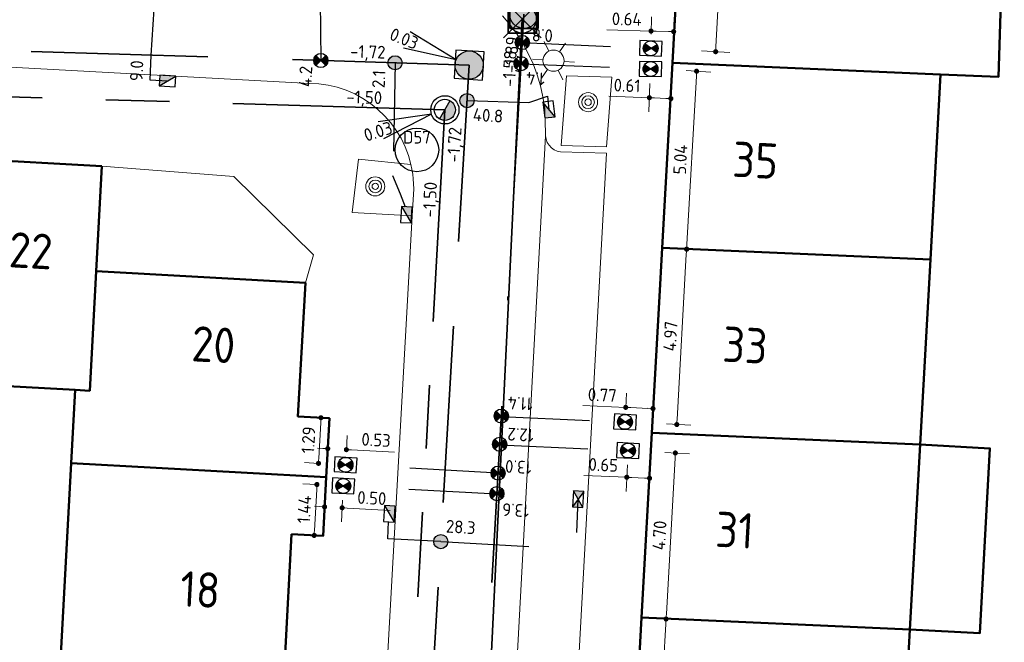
# Model space of a CAD drawing. Header units: metres. Extents: x 94680 to 94820, y 464097 to 464231.
# Tile 20 of 22: x 94774 to 94802, y 464184 to 464202. Entities that reach past the tile are written whole.
import ezdxf
from ezdxf.enums import TextEntityAlignment as Align

# ---------------------------------------------------------------- set-up
doc = ezdxf.new("R2010")
doc.units = ezdxf.units.M
for name, pattern in [('RI-DRAINAGE', [19.2, 6, -1.8, 1.8, -1.8, 2.4, -1.8, 1.8, -1.8]), ('RI-HWA', [7.4, 5, -2.4]), ('RI-HWA_HUISAANSLUITING', [4.8, 3, -1.8]), ('RI-HWA_KOLKAANSLUITING', [4.3, 2.5, -1.8]), ('RI-VWA', [11, 5, -3, 0, -3]), ('RI-VWA_HUISAANSLUITING', [6.1, 2.5, -1.8, 0, -1.8])]:
    doc.linetypes.add(name, pattern=pattern)
doc.layers.get('0').update_dxf_attribs({"linetype": 'CONTINUOUS'})
doc.layers.get('DefPoints').update_dxf_attribs({"linetype": 'CONTINUOUS'})
for name, color, linetype, lineweight in [('B_BEBOUWINGSGRENS_0', 132, 'CONTINUOUS', 50), ('B_LUIFEL_1', 132, 'CONTINUOUS', 50), ('B_TUSSENMUUR_0', 132, 'CONTINUOUS', 50), ('Q_BOOM_0', 251, 'CONTINUOUS', 13), ('Q_LICHTMAST_0', 251, 'CONTINUOUS', 13), ('R-WE-RI-DRAINAGE_BOB-S', 90, 'CONTINUOUS', 25), ('R-WE-RI-DRAINAGE_DRAIN-G', 90, 'RI-DRAINAGE', 35), ('R-WE-RI-DRAINAGE_PUT-S', 90, 'CONTINUOUS', 25), ('R-WE-RI-DRAINAGE_PUTNUMMER-S', 90, 'CONTINUOUS', 25), ('R-WE-RI-HWA_HUISAANSLUITING-G', 150, 'RI-HWA_HUISAANSLUITING', 25), ('R-WE-RI-HWA_HULPSTUK-S', 150, 'CONTINUOUS', 25), ('R-WE-RI-HWA_HULPSTUK_INLAAT-T18', 10, 'CONTINUOUS', 18), ('R-WE-RI-HWA_KOLK-S', 150, 'CONTINUOUS', 25), ('R-WE-RI-HWA_KOLKAANSLUITING-G', 150, 'RI-HWA_KOLKAANSLUITING', 25), ('R-WE-RI-HWA_PUTNUMMER-S', 150, 'CONTINUOUS', 25), ('R-WE-RI-HWA_RIOOLPUT-S', 150, 'CONTINUOUS', 25), ('R-WE-RI-HWA_STROOMRICHTING-S', 150, 'CONTINUOUS', 25), ('R-WE-RI-HWA_TRANSPORTLEIDING-G', 150, 'RI-HWA', 35), ('R-WE-RI-VWA_HUISAANSLUITING-G', 20, 'RI-VWA_HUISAANSLUITING', 25), ('R-WE-RI-VWA_HULPSTUK-S', 20, 'CONTINUOUS', 25), ('R-WE-RI-VWA_HULPSTUK_INLAAT-T18', 10, 'CONTINUOUS', 18), ('R-WE-RI-VWA_HULPSTUK_ONTSTOPPINGSSTUK-M', 7, 'CONTINUOUS', 18), ('R-WE-RI-VWA_RIOOLPUT-S', 20, 'CONTINUOUS', 25), ('R-WE-RI-VWA_STROOMRICHTING-S', 20, 'CONTINUOUS', 25), ('R-WE-RI-VWA_TRANSPORTLEIDING-G', 20, 'RI-VWA', 35), ('V-WE-RI-GWA_RIOOLPUT_INSPECTIEPUT-S', 30, 'CONTINUOUS', 25), ('V-WE-RI-GWA_STROOMRICHTING-S', 30, 'CONTINUOUS', 25), ('V-WE-RI-GWA_TRANSPORTLEIDING-G', 30, 'RI-GWA-V', 35), ('V_WEGGRENS_0', 251, 'CONTINUOUS', 13), ('Z_GBKN_HUISNUMMER_0', 251, 'CONTINUOUS', 13)]:
    doc.layers.add(name, color=color, linetype=linetype, lineweight=lineweight)
doc.styles.add('NLCS-ISO', font='NLCS-ISO.ttf')
doc.styles.add('NLCS-ISO-M200-T18', font='NLCS-ISO.ttf', dxfattribs={"height": 0.36})
doc.styles.get("Standard").update_dxf_attribs({"font": 'isocp.shx'})
doc.linetypes.add('RI-GWA-V', pattern='A,3,[24,NLCS.SHX,S=1,R=0,X=0,Y=0],3,-3', length=9)
doc.dimstyles.new('NLCS-M200-T18-BOL_L2_H1', dxfattribs={"dimscale": 0.2, "dimtxt": 2.5, "dimasz": 0.72, "dimexe": 2, "dimexo": 2, "dimgap": 0.7, "dimtad": 1, "dimzin": 0, "dimdsep": 46, "dimtxsty": 'NLCS-ISO-M200-T18', "dimblk": 'DOT', "dimcen": 0, "dimdle": 2, "dimclrd": 256, "dimclre": 256, "dimclrt": 10, "dimadec": 1, "dimazin": 0, "dimtfac": 1, "dimtdec": 3, "dimtofl": 0, "dimtmove": 0, "dimatfit": 3, "dimldrblk": 'DOT', "dimfxl": 2, "dimfxlon": 1, "dimtfillclr": 256, "dimtolj": 1, "dimtzin": 0, "dimlwd": -1, "dimlwe": -1, "dimarcsym": 0})

# ---------------------------------------------------------------- blocks, each defined once
blk = doc.blocks.new('N-SRI-PUT_VWA-SO')
h = blk.add_hatch(color=256)
edge = h.paths.add_edge_path()
edge.add_arc((0, 0), 2, 0, 360)
at = {"flags": 128}
blk.add_lwpolyline([(-2, 2), (2, 2), (2, -2), (-2, -2)], close=True, dxfattribs=at)
at = {"lineweight": -3, "flags": 128}
blk.add_lwpolyline([(2, -2), (2, 2), (-2, 2), (-2, -2)], close=True, dxfattribs=at)
at = {"lineweight": -3}
blk.add_circle((0, 0), 2, dxfattribs=at)
blk = doc.blocks.new('N-SRI-PUT_HWA-SO')
h = blk.add_hatch(color=256)
h.dxf.hatch_style = 1
h.paths.add_polyline_path([(-2, 0, 1), (2, 0, 1)])
at = {"lineweight": -3, "flags": 128}
blk.add_lwpolyline([(-2, -2), (2, -2), (2, 2), (-2, 2)], close=True, dxfattribs=at)
at = {"lineweight": -3}
blk.add_circle((0, 0), 2, dxfattribs=at)
blk = doc.blocks.new('SRI-HULP_ONTSTOP-SO')
at = {"ltscale": 0.1}
for points in [[(-0.87, 0.58, 0.148069), (-1.05, 0, 0.148069), (-0.87, -0.58), (0, 0)], [(0, 0), (0.87, -0.58, 0.148069), (1.05, 0, 0.148069), (0.87, 0.58)]]:
    blk.add_hatch(color=256, dxfattribs=at).paths.add_polyline_path(points)
for p, q in [((0.87, 0.58), (-0.87, -0.58)), ((-0.87, 0.58), (0.87, -0.58))]:
    blk.add_line(p, q, dxfattribs=at)
at = {"flags": 128}
blk.add_lwpolyline([(-1.58, -1.05), (1.57, -1.05), (1.57, 1.05), (-1.58, 1.05)], close=True, dxfattribs=at)
at = {"ltscale": 0.1}
blk.add_circle((0, 0), 1.05, dxfattribs=at)
blk = doc.blocks.new('N-SRI-KOLK_STRAAT_450X300-SO')
h = blk.add_hatch(color=256)
h.dxf.hatch_style = 1
h.paths.add_polyline_path([(0, 0.75), (-1.125, 1.5), (-1.125, 0)])
h.paths.add_polyline_path([(1.125, 0), (1.125, 1.5), (0, 0.75)])
for p, q in [((-1.125, 0), (1.125, 1.5)), ((1.125, 0), (-1.125, 1.5))]:
    blk.add_line(p, q)
at = {"flags": 128}
blk.add_lwpolyline([(-1.125, 0), (1.125, 0), (1.125, 1.5), (-1.125, 1.5)], close=True, dxfattribs=at)
blk = doc.blocks.new('N-SRI-KOLK_TROTTOIR-SO')
blk.add_hatch(color=256).paths.add_polyline_path([(1.125, 1.5), (-1.125, 1.5), (-1.125, 0)])
blk.add_line((-1.125, 0), (1.125, 1.5))
at = {"flags": 128}
blk.add_lwpolyline([(-1.125, 0), (1.125, 0), (1.125, 1.5), (-1.125, 1.5)], close=True, dxfattribs=at)
blk = doc.blocks.new('_Dot')
at = {"color": 0, "linetype": 'ByBlock', "lineweight": -2}
blk.add_line((-0.5, 0), (-1, 0), dxfattribs=at)
at = {"color": 0, "linetype": 'ByBlock', "const_width": 0.5}
blk.add_lwpolyline([(-0.25, 0, 1), (0.25, 0, 1)], format="xyb", close=True, dxfattribs=at)
blk = doc.blocks.new('*D28')
at = {"layer": 'DefPoints', "color": 0, "transparency": 16777216}
for p in [(94792.66, 464205.518), (94792.389, 464200.665, 0.01), (94793.591, 464200.598)]:
    blk.add_point(p, dxfattribs=at)
at = {"layer": 'R-WE-RI-VWA_HULPSTUK_ONTSTOPPINGSSTUK-M', "transparency": 16777216}
for p, q in [((94793.462, 464205.473), (94794.261, 464205.429)), ((94793.854, 464205.307), (94793.599, 464200.741)), ((94793.191, 464200.62), (94793.99, 464200.575))]:
    blk.add_line(p, q, dxfattribs=at)
at = {"layer": 'R-WE-RI-VWA_HULPSTUK_ONTSTOPPINGSSTUK-M', "transparency": 16777216, "xscale": 0.144, "yscale": 0.144, "zscale": 0.144}
for p, rotation in [((94793.862, 464205.451), 86.80683174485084), ((94793.591, 464200.598), 266.8068317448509)]:
    blk.add_blockref('_Dot', p, dxfattribs=dict(at, rotation=rotation))
at = {"layer": 'R-WE-RI-VWA_HULPSTUK_ONTSTOPPINGSSTUK-M', "color": 10, "transparency": 16777216, "insert": (94793.407, 464203.042), "char_height": 0.36, "attachment_point": 5, "rotation": 86.8068, "style": 'NLCS-ISO-M200-T18'}
blk.add_mtext('\\A1;4.86', dxfattribs=at)
blk = doc.blocks.new('*D29')
at = {"layer": 'DefPoints', "color": 0, "transparency": 16777216}
for p in [(94791.763, 464201.184), (94791.751, 464200.694, 0.01), (94792.39, 464200.677)]:
    blk.add_point(p, dxfattribs=at)
at = {"layer": 'R-WE-RI-VWA_HULPSTUK_ONTSTOPPINGSSTUK-M', "transparency": 16777216}
for p, q in [((94791.761, 464201.094), (94791.774, 464201.584)), ((94792.4, 464201.077), (94792.413, 464201.568)), ((94791.763, 464201.184), (94790.512, 464201.216)), ((94792.259, 464201.172), (94791.907, 464201.181))]:
    blk.add_line(p, q, dxfattribs=at)
at = {"layer": 'R-WE-RI-VWA_HULPSTUK_ONTSTOPPINGSSTUK-M', "transparency": 16777216, "xscale": 0.144, "yscale": 0.144, "zscale": 0.144}
for p, rotation in [((94791.763, 464201.184), 178.5347466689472), ((94792.402, 464201.168), 358.5347466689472)]:
    blk.add_blockref('_Dot', p, dxfattribs=dict(at, rotation=rotation))
at = {"layer": 'R-WE-RI-VWA_HULPSTUK_ONTSTOPPINGSSTUK-M', "color": 10, "transparency": 16777216, "insert": (94791.074, 464201.522), "char_height": 0.36, "attachment_point": 5, "rotation": 358.5347, "style": 'NLCS-ISO-M200-T18'}
blk.add_mtext('\\A1;0.64', dxfattribs=at)
blk = doc.blocks.new('*D30')
at = {"layer": 'DefPoints', "color": 0, "transparency": 16777216}
for p in [(94791.748, 464200.11, 0.01), (94792.357, 464200.085, 0.01), (94791.715, 464199.297)]:
    blk.add_point(p, dxfattribs=at)
at = {"layer": 'R-WE-RI-VWA_HULPSTUK_ONTSTOPPINGSSTUK-M', "transparency": 16777216}
for p, q in [((94791.731, 464199.697), (94791.698, 464198.897)), ((94792.34, 464199.672), (94792.308, 464198.873)), ((94791.715, 464199.297), (94790.572, 464199.344)), ((94792.18, 464199.278), (94791.859, 464199.291))]:
    blk.add_line(p, q, dxfattribs=at)
at = {"layer": 'R-WE-RI-VWA_HULPSTUK_ONTSTOPPINGSSTUK-M', "transparency": 16777216, "xscale": 0.144, "yscale": 0.144, "zscale": 0.144}
for p, rotation in [((94791.715, 464199.297), 177.669629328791), ((94792.324, 464199.272), 357.669629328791)]:
    blk.add_blockref('_Dot', p, dxfattribs=dict(at, rotation=rotation))
at = {"layer": 'R-WE-RI-VWA_HULPSTUK_ONTSTOPPINGSSTUK-M', "color": 10, "transparency": 16777216, "insert": (94791.084, 464199.643), "char_height": 0.36, "attachment_point": 5, "rotation": 357.6696, "style": 'NLCS-ISO-M200-T18'}
blk.add_mtext('\\A1;0.61', dxfattribs=at)
blk = doc.blocks.new('*D31')
at = {"layer": 'DefPoints', "color": 0, "transparency": 16777216}
for p in [(94792.357, 464200.085, 0.01), (94793.052, 464200.047), (94792.076, 464195.052)]:
    blk.add_point(p, dxfattribs=at)
at = {"layer": 'R-WE-RI-VWA_HULPSTUK_ONTSTOPPINGSSTUK-M', "transparency": 16777216}
for p, q in [((94792.756, 464200.063), (94793.451, 464200.024)), ((94792.779, 464195.157), (94793.044, 464199.903)), ((94792.475, 464195.03), (94793.17, 464194.991))]:
    blk.add_line(p, q, dxfattribs=at)
at = {"layer": 'R-WE-RI-VWA_HULPSTUK_ONTSTOPPINGSSTUK-M', "transparency": 16777216, "xscale": 0.144, "yscale": 0.144, "zscale": 0.144}
for p, rotation in [((94793.052, 464200.047), 86.80561364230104), ((94792.771, 464195.013), 266.805613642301)]:
    blk.add_blockref('_Dot', p, dxfattribs=dict(at, rotation=rotation))
at = {"layer": 'R-WE-RI-VWA_HULPSTUK_ONTSTOPPINGSSTUK-M', "color": 10, "transparency": 16777216, "insert": (94792.592, 464197.548), "char_height": 0.36, "attachment_point": 5, "rotation": 86.8056, "style": 'NLCS-ISO-M200-T18'}
blk.add_mtext('\\A1;5.04', dxfattribs=at)
blk = doc.blocks.new('*D32')
at = {"layer": 'DefPoints', "color": 0, "transparency": 16777216}
for p in [(94792.076, 464195.052), (94791.799, 464190.089, 0.01), (94792.491, 464190.051)]:
    blk.add_point(p, dxfattribs=at)
at = {"layer": 'R-WE-RI-VWA_HULPSTUK_ONTSTOPPINGSSTUK-M', "transparency": 16777216}
for p, q in [((94792.475, 464195.03), (94793.168, 464194.991)), ((94792.76, 464194.87), (94792.499, 464190.195)), ((94792.198, 464190.067), (94792.891, 464190.029))]:
    blk.add_line(p, q, dxfattribs=at)
at = {"layer": 'R-WE-RI-VWA_HULPSTUK_ONTSTOPPINGSSTUK-M', "transparency": 16777216, "xscale": 0.144, "yscale": 0.144, "zscale": 0.144}
for p, rotation in [((94792.768, 464195.013), 86.80561364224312), ((94792.491, 464190.051), 266.8056136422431)]:
    blk.add_blockref('_Dot', p, dxfattribs=dict(at, rotation=rotation))
at = {"layer": 'R-WE-RI-VWA_HULPSTUK_ONTSTOPPINGSSTUK-M', "color": 10, "transparency": 16777216, "insert": (94792.31, 464192.55), "char_height": 0.36, "attachment_point": 5, "rotation": 86.8056, "style": 'NLCS-ISO-M200-T18'}
blk.add_mtext('\\A1;4.97', dxfattribs=at)
blk = doc.blocks.new('*D33')
at = {"layer": 'DefPoints', "color": 0, "transparency": 16777216}
for p in [(94791.046, 464190.536), (94791.028, 464190.123, 0.01), (94791.799, 464190.089, 0.01)]:
    blk.add_point(p, dxfattribs=at)
at = {"layer": 'R-WE-RI-VWA_HULPSTUK_ONTSTOPPINGSSTUK-M', "transparency": 16777216}
for p, q in [((94791.046, 464190.523), (94791.064, 464190.936)), ((94791.816, 464190.489), (94791.834, 464190.903)), ((94791.046, 464190.536), (94789.831, 464190.589)), ((94791.673, 464190.509), (94791.19, 464190.53))]:
    blk.add_line(p, q, dxfattribs=at)
at = {"layer": 'R-WE-RI-VWA_HULPSTUK_ONTSTOPPINGSSTUK-M', "transparency": 16777216, "xscale": 0.144, "yscale": 0.144, "zscale": 0.144}
for p, rotation in [((94791.046, 464190.536), 177.5160418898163), ((94791.817, 464190.503), 357.5160418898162)]:
    blk.add_blockref('_Dot', p, dxfattribs=dict(at, rotation=rotation))
at = {"layer": 'R-WE-RI-VWA_HULPSTUK_ONTSTOPPINGSSTUK-M', "color": 10, "transparency": 16777216, "insert": (94790.381, 464190.886), "char_height": 0.36, "attachment_point": 5, "rotation": 357.516, "style": 'NLCS-ISO-M200-T18'}
blk.add_mtext('\\A1;0.77', dxfattribs=at)
blk = doc.blocks.new('*D34')
at = {"layer": 'DefPoints', "color": 0, "transparency": 16777216}
for p in [(94791.11, 464189.314, 0.01), (94791.754, 464189.285, 0.01), (94791.076, 464188.559)]:
    blk.add_point(p, dxfattribs=at)
at = {"layer": 'R-WE-RI-VWA_HULPSTUK_ONTSTOPPINGSSTUK-M', "transparency": 16777216}
for p, q in [((94791.092, 464188.914), (94791.058, 464188.159)), ((94791.736, 464188.885), (94791.702, 464188.131)), ((94791.076, 464188.559), (94789.861, 464188.613)), ((94791.577, 464188.537), (94791.22, 464188.553))]:
    blk.add_line(p, q, dxfattribs=at)
at = {"layer": 'R-WE-RI-VWA_HULPSTUK_ONTSTOPPINGSSTUK-M', "transparency": 16777216, "xscale": 0.144, "yscale": 0.144, "zscale": 0.144}
for p, rotation in [((94791.076, 464188.559), 177.438372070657), ((94791.72, 464188.53), 357.4383720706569)]:
    blk.add_blockref('_Dot', p, dxfattribs=dict(at, rotation=rotation))
at = {"layer": 'R-WE-RI-VWA_HULPSTUK_ONTSTOPPINGSSTUK-M', "color": 10, "transparency": 16777216, "insert": (94790.411, 464188.909), "char_height": 0.36, "attachment_point": 5, "rotation": 357.4384, "style": 'NLCS-ISO-M200-T18'}
blk.add_mtext('\\A1;0.65', dxfattribs=at)
blk = doc.blocks.new('*D35')
at = {"layer": 'DefPoints', "color": 0, "transparency": 16777216}
for p in [(94791.754, 464189.285, 0.01), (94792.45, 464189.246), (94791.492, 464184.588)]:
    blk.add_point(p, dxfattribs=at)
at = {"layer": 'R-WE-RI-VWA_HULPSTUK_ONTSTOPPINGSSTUK-M', "transparency": 16777216}
for p, q in [((94792.153, 464189.263), (94792.85, 464189.224)), ((94792.196, 464184.693), (94792.442, 464189.102)), ((94791.891, 464184.566), (94792.588, 464184.527))]:
    blk.add_line(p, q, dxfattribs=at)
at = {"layer": 'R-WE-RI-VWA_HULPSTUK_ONTSTOPPINGSSTUK-M', "transparency": 16777216, "xscale": 0.144, "yscale": 0.144, "zscale": 0.144}
for p, rotation in [((94792.45, 464189.246), 86.8056136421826), ((94792.188, 464184.549), 266.8056136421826)]:
    blk.add_blockref('_Dot', p, dxfattribs=dict(at, rotation=rotation))
at = {"layer": 'R-WE-RI-VWA_HULPSTUK_ONTSTOPPINGSSTUK-M', "color": 10, "transparency": 16777216, "insert": (94792, 464186.915), "char_height": 0.36, "attachment_point": 5, "rotation": 86.8056, "style": 'NLCS-ISO-M200-T18'}
blk.add_mtext('\\A1;4.70', dxfattribs=at)
blk = doc.blocks.new('*D38')
at = {"layer": 'DefPoints', "color": 0, "transparency": 16777216}
for p in [(94791.492, 464184.588), (94792.188, 464184.549), (94791.209, 464179.519)]:
    blk.add_point(p, dxfattribs=at)
at = {"layer": 'R-WE-RI-VWA_HULPSTUK_ONTSTOPPINGSSTUK-M', "transparency": 16777216}
for p, q in [((94791.891, 464184.566), (94792.588, 464184.527)), ((94791.913, 464179.624), (94792.18, 464184.405)), ((94791.609, 464179.497), (94792.305, 464179.458))]:
    blk.add_line(p, q, dxfattribs=at)
at = {"layer": 'R-WE-RI-VWA_HULPSTUK_ONTSTOPPINGSSTUK-M', "transparency": 16777216, "xscale": 0.144, "yscale": 0.144, "zscale": 0.144}
for p, rotation in [((94792.188, 464184.549), 86.80622280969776), ((94791.905, 464179.48), 266.8062228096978)]:
    blk.add_blockref('_Dot', p, dxfattribs=dict(at, rotation=rotation))
at = {"layer": 'R-WE-RI-VWA_HULPSTUK_ONTSTOPPINGSSTUK-M', "color": 10, "transparency": 16777216, "insert": (94791.727, 464182.032), "char_height": 0.36, "attachment_point": 5, "rotation": 86.8062, "style": 'NLCS-ISO-M200-T18'}
blk.add_mtext('\\A1;5.08', dxfattribs=at)
blk = doc.blocks.new('*D74')
at = {"layer": 'DefPoints', "color": 0, "transparency": 16777216}
for p in [(94782.558, 464188.34, 0.01), (94782.229, 464186.914), (94782.48, 464186.9)]:
    blk.add_point(p, dxfattribs=at)
at = {"layer": 'R-WE-RI-VWA_HULPSTUK_ONTSTOPPINGSSTUK-M', "transparency": 16777216}
for p, q in [((94782.307, 464188.354), (94781.908, 464188.375)), ((94782.299, 464188.21), (94782.237, 464187.057)), ((94782.229, 464186.914), (94781.83, 464186.935))]:
    blk.add_line(p, q, dxfattribs=at)
at = {"layer": 'R-WE-RI-VWA_HULPSTUK_ONTSTOPPINGSSTUK-M', "transparency": 16777216, "xscale": 0.144, "yscale": 0.144, "zscale": 0.144}
for p, rotation in [((94782.307, 464188.354), 86.9059419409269), ((94782.229, 464186.914), 266.9059419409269)]:
    blk.add_blockref('_Dot', p, dxfattribs=dict(at, rotation=rotation))
at = {"layer": 'R-WE-RI-VWA_HULPSTUK_ONTSTOPPINGSSTUK-M', "color": 10, "transparency": 16777216, "insert": (94781.949, 464187.651), "char_height": 0.36, "attachment_point": 5, "rotation": 86.9059, "style": 'NLCS-ISO-M200-T18'}
blk.add_mtext('\\A1;1.44', dxfattribs=at)
blk = doc.blocks.new('*D75')
at = {"layer": 'DefPoints', "color": 0, "transparency": 16777216}
for p in [(94782.42, 464190.243), (94782.66, 464190.23), (94782.59, 464188.939, 0.01)]:
    blk.add_point(p, dxfattribs=at)
at = {"layer": 'R-WE-RI-VWA_HULPSTUK_ONTSTOPPINGSSTUK-M', "transparency": 16777216}
for p, q in [((94782.42, 464190.243), (94782.021, 464190.265)), ((94782.358, 464189.096), (94782.413, 464190.099)), ((94782.35, 464188.952), (94781.951, 464188.974))]:
    blk.add_line(p, q, dxfattribs=at)
at = {"layer": 'R-WE-RI-VWA_HULPSTUK_ONTSTOPPINGSSTUK-M', "transparency": 16777216, "xscale": 0.144, "yscale": 0.144, "zscale": 0.144}
for p, rotation in [((94782.42, 464190.243), 86.90594194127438), ((94782.351, 464188.952), 266.9059419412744)]:
    blk.add_blockref('_Dot', p, dxfattribs=dict(at, rotation=rotation))
at = {"layer": 'R-WE-RI-VWA_HULPSTUK_ONTSTOPPINGSSTUK-M', "color": 10, "transparency": 16777216, "insert": (94782.066, 464189.615), "char_height": 0.36, "attachment_point": 5, "rotation": 86.9059, "style": 'NLCS-ISO-M200-T18'}
blk.add_mtext('\\A1;1.29', dxfattribs=at)
blk = doc.blocks.new('*D76')
at = {"layer": 'DefPoints', "color": 0, "transparency": 16777216}
for p in [(94782.558, 464188.34, 0.01), (94783.053, 464188.313, 0.01), (94783.02, 464187.695)]:
    blk.add_point(p, dxfattribs=at)
at = {"layer": 'R-WE-RI-VWA_HULPSTUK_ONTSTOPPINGSSTUK-M', "transparency": 16777216}
for p, q in [((94782.536, 464187.941), (94782.503, 464187.322)), ((94783.032, 464187.914), (94782.998, 464187.295)), ((94782.381, 464187.729), (94782.237, 464187.737)), ((94783.164, 464187.687), (94784.378, 464187.621))]:
    blk.add_line(p, q, dxfattribs=at)
at = {"layer": 'R-WE-RI-VWA_HULPSTUK_ONTSTOPPINGSSTUK-M', "transparency": 16777216, "xscale": 0.144, "yscale": 0.144, "zscale": 0.144}
for p, rotation in [((94782.524, 464187.721), 356.9059419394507), ((94783.02, 464187.695), 176.9059419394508)]:
    blk.add_blockref('_Dot', p, dxfattribs=dict(at, rotation=rotation))
at = {"layer": 'R-WE-RI-VWA_HULPSTUK_ONTSTOPPINGSSTUK-M', "color": 10, "transparency": 16777216, "insert": (94783.86, 464187.97), "char_height": 0.36, "attachment_point": 5, "rotation": 356.9059, "style": 'NLCS-ISO-M200-T18'}
blk.add_mtext('\\A1;0.50', dxfattribs=at)
blk = doc.blocks.new('*D77')
at = {"layer": 'DefPoints', "color": 0, "transparency": 16777216}
for p in [(94783.14, 464189.34), (94782.59, 464188.939, 0.01), (94783.117, 464188.911, 0.01)]:
    blk.add_point(p, dxfattribs=at)
at = {"layer": 'R-WE-RI-VWA_HULPSTUK_ONTSTOPPINGSSTUK-M', "transparency": 16777216}
for p, q in [((94782.612, 464189.339), (94782.635, 464189.768)), ((94783.139, 464189.31), (94783.162, 464189.739)), ((94782.47, 464189.376), (94782.326, 464189.384)), ((94783.284, 464189.332), (94784.498, 464189.266))]:
    blk.add_line(p, q, dxfattribs=at)
at = {"layer": 'R-WE-RI-VWA_HULPSTUK_ONTSTOPPINGSSTUK-M', "transparency": 16777216, "xscale": 0.144, "yscale": 0.144, "zscale": 0.144}
for p, rotation in [((94782.613, 464189.368), 356.9059419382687), ((94783.14, 464189.34), 176.9059419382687)]:
    blk.add_blockref('_Dot', p, dxfattribs=dict(at, rotation=rotation))
at = {"layer": 'R-WE-RI-VWA_HULPSTUK_ONTSTOPPINGSSTUK-M', "color": 10, "transparency": 16777216, "insert": (94783.98, 464189.615), "char_height": 0.36, "attachment_point": 5, "rotation": 356.9059, "style": 'NLCS-ISO-M200-T18'}
blk.add_mtext('\\A1;0.53', dxfattribs=at)
blk = doc.blocks.new('*U137')
at = {"ltscale": 0.1, "style": 'NLCS-ISO'}
for tag, p in [('MAT', (-1, 0.5)), ('BOBL', (-103.6, 0))]:
    blk.add_attdef(tag, text='', height=1.8, dxfattribs=at).set_placement(p, align=Align.BOTTOM_RIGHT)
for tag, p in [('DIA', (1, 0.5)), ('BOBR', (103.38, 0))]:
    blk.add_attdef(tag, text='', height=1.8, dxfattribs=at).set_placement(p, align=Align.BOTTOM_LEFT)
blk.add_attdef('JVA', text='', height=1.8, dxfattribs=at).set_placement((0, -1), align=Align.TOP_CENTER)
blk = doc.blocks.new('*U233')
at = {"ltscale": 0.1, "style": 'NLCS-ISO'}
for tag, p in [('MAT', (-1, 0.5)), ('BOBL', (-95.12, -3.24))]:
    blk.add_attdef(tag, text='', height=1.8, dxfattribs=at).set_placement(p, align=Align.BOTTOM_RIGHT)
for tag, p in [('DIA', (1, 0.5)), ('BOBR', (90.65, 0))]:
    blk.add_attdef(tag, text='', height=1.8, dxfattribs=at).set_placement(p, align=Align.BOTTOM_LEFT)
blk.add_attdef('JVA', text='', height=1.8, dxfattribs=at).set_placement((0, -1), align=Align.TOP_CENTER)
blk = doc.blocks.new('*U232')
at = {"ltscale": 0.1, "style": 'NLCS-ISO'}
for tag, p in [('MAT', (-1, 0.5)), ('BOBL', (-92.65, 0))]:
    blk.add_attdef(tag, text='', height=1.8, dxfattribs=at).set_placement(p, align=Align.BOTTOM_RIGHT)
for tag, p in [('DIA', (1, 0.5)), ('BOBR', (85.38, 0))]:
    blk.add_attdef(tag, text='', height=1.8, dxfattribs=at).set_placement(p, align=Align.BOTTOM_LEFT)
blk.add_attdef('JVA', text='', height=1.8, dxfattribs=at).set_placement((0, -1), align=Align.TOP_CENTER)
blk = doc.blocks.new('SRI-DRAIN_PUT_DOORSPUIT-SO')
at = {"lineweight": -3}
blk.add_hatch(color=256, dxfattribs=at).paths.add_polyline_path([(1.5, 0, 0.267949), (0.75, 1.3), (-0.75, -1.3, 0.57735)])
blk.add_line((-0.75, -1.3), (0.75, 1.3), dxfattribs=at)
for radius in [2, 1.5]:
    blk.add_circle((0, 0), radius, dxfattribs=at)
blk = doc.blocks.new('*U162')
for q in [(-9.43, -1.71), (-8.67, -4.09)]:
    blk.add_line((-1.9, -0.61), q)
blk.add_circle((-3.96, -5.67), 3.09)
at = {"ltscale": 0.1, "style": 'NLCS-ISO'}
blk.add_attdef('PUTHGT', text='', height=1.8, rotation=17.7476, dxfattribs=at).set_placement((-11.39, -3.67), align=Align.MIDDLE_LEFT)
blk.add_attdef('PUTNR', text='', height=1.8, dxfattribs=at).set_placement((-3.96, -3.87), align=Align.MIDDLE_CENTER)
blk = doc.blocks.new('*U176')
for q in [(-8.34, 4.71), (-9.28, 2.39)]:
    blk.add_line((-1.85, 0.75), q)
blk.add_circle((-4.23, 11.36), 3.09)
at = {"ltscale": 0.1, "style": 'NLCS-ISO'}
blk.add_attdef('PUTNR', text='', height=1.8, dxfattribs=at).set_placement((-4.23, 11.36), align=Align.MIDDLE_CENTER)
blk.add_attdef('PUTHGT', text='', height=1.8, rotation=338.0304, dxfattribs=at).set_placement((-11.09, 4.5), align=Align.MIDDLE_LEFT)
blk = doc.blocks.new('SRI-BOB-SO')
at = {"ltscale": 0.1, "style": 'NLCS-ISO'}
blk.add_attdef('B.O.B.', text='', height=1.8, dxfattribs=at).set_placement((0.05, -0.02), align=Align.BOTTOM_CENTER)
blk = doc.blocks.new('Q_LICHTMAST')
for points in [[(0, 0.3), (0, 0.6)], [(-0.26, 0.15), (-0.52, 0.3)], [(0.26, 0.15), (0.52, 0.3)], [(-0.26, -0.15), (-0.52, -0.3)], [(0.26, -0.15), (0.52, -0.3)], [(0, -0.3), (0, -0.6)]]:
    blk.add_lwpolyline(points)
blk.add_circle((0, 0), 0.3)
blk = doc.blocks.new('Q_BOOM')
for radius in [0.27, 0.18, 0.09]:
    blk.add_circle((0, 0), radius)
blk = doc.blocks.new('Achtergrond')
at = {"layer": 'B_BEBOUWINGSGRENS_0'}
for p, q in [((94792.368, 464200.284), (94792.66, 464205.518)), ((94792.076, 464195.052), (94792.368, 464200.284)), ((94799.956, 464199.95), (94799.667, 464194.718)), ((94776.22, 464197.36), (94776.06, 464194.39)), ((94791.99, 464193.505), (94792.076, 464195.052)), ((94799.667, 464194.718), (94799.378, 464189.486)), ((94776.06, 464194.39), (94781.98, 464194.06)), ((94791.784, 464189.82), (94791.99, 464193.505)), ((94775.46, 464191.03), (94770.473, 464191.3)), ((94775.348, 464188.957), (94775.46, 464191.03)), ((94791.492, 464184.588), (94791.784, 464189.82)), ((94799.378, 464189.486), (94799.089, 464184.254)), ((94775.024, 464182.992), (94775.348, 464188.957)), ((94791.2, 464179.355), (94791.492, 464184.588)), ((94799.089, 464184.254), (94798.8, 464179.021))]:
    blk.add_line(p, q, dxfattribs=at)
for points in [[(94801.76, 464205.01), (94801.598, 464199.89), (94799.956, 464199.95)], [(94770.865, 464198.55), (94772.53, 464198.46), (94772.48, 464197.57), (94776.22, 464197.36)], [(94781.98, 464194.06), (94781.77, 464190.28), (94782.66, 464190.23), (94782.57, 464188.565)], [(94782.57, 464188.565), (94782.48, 464186.9), (94781.59, 464186.95)], [(94781.59, 464186.95), (94781.41, 464183.55), (94782.3, 464183.5), (94782.25, 464182.6)]]:
    blk.add_lwpolyline(points, dxfattribs=at)
at = {"layer": 'B_LUIFEL_1'}
blk.add_lwpolyline([(94799.089, 464184.254), (94801.063, 464184.145), (94801.352, 464189.377), (94799.378, 464189.486)], dxfattribs=at)
at = {"layer": 'B_TUSSENMUUR_0'}
for p, q in [((94792.368, 464200.284), (94799.956, 464199.95)), ((94792.076, 464195.052), (94799.667, 464194.718)), ((94791.784, 464189.82), (94799.378, 464189.486)), ((94782.57, 464188.565), (94775.348, 464188.957)), ((94791.492, 464184.588), (94799.089, 464184.254))]:
    blk.add_line(p, q, dxfattribs=at)
blk.add_lwpolyline([(94775.46, 464191.03), (94775.877, 464191.007), (94776.06, 464194.39)], dxfattribs=at)
at = {"layer": 'V_WEGGRENS_0'}
for p, q in [((94749.382, 464201.484), (94782.101, 464199.704)), ((94788.53, 464193.697), (94788.775, 464198.217)), ((94785.002, 464195.959), (94784.887, 464193.896)), ((94784.887, 464193.896), (94783.374, 464166.856)), ((94787.062, 464166.65), (94788.53, 464193.697)), ((94788.79, 464166.554), (94790.277, 464193.601))]:
    blk.add_line(p, q, dxfattribs=at)
for points in [[(94788.775, 464198.217), (94788.771, 464198.374), (94788.768, 464198.531), (94788.764, 464198.688), (94788.759, 464198.845), (94788.755, 464199.002), (94788.704, 464199.322), (94788.631, 464199.638), (94788.537, 464199.948), (94788.423, 464200.252), (94788.288, 464200.546), (94788.133, 464200.832), (94787.96, 464201.105), (94787.769, 464201.367), (94787.56, 464201.615)], [(94790.648, 464199.875), (94789.373, 464199.912), (94789.222, 464197.948), (94790.497, 464197.911), (94790.648, 464199.875)], [(94782.101, 464199.704), (94782.364, 464199.69), (94782.626, 464199.653), (94782.882, 464199.593), (94783.133, 464199.51), (94783.375, 464199.405), (94783.607, 464199.279), (94783.827, 464199.133), (94784.033, 464198.968), (94784.223, 464198.786), (94784.397, 464198.587), (94784.552, 464198.374), (94784.688, 464198.148), (94784.803, 464197.91), (94784.896, 464197.663), (94784.967, 464197.409)], [(94790.277, 464193.601), (94790.504, 464197.725), (94789.204, 464197.768), (94789.11, 464197.789), (94789.022, 464197.827), (94788.944, 464197.882), (94788.877, 464197.952), (94788.826, 464198.033), (94788.791, 464198.122), (94788.775, 464198.217)], [(94785.002, 464195.959), (94783.308, 464196.054), (94783.481, 464197.561), (94784.967, 464197.409)], [(94776.22, 464197.36), (94779.958, 464197.066), (94782.21, 464194.856), (94781.98, 464194.06)], [(94784.967, 464197.409), (94784.996, 464197.274), (94785.018, 464197.137), (94785.033, 464197), (94785.042, 464196.861), (94785.045, 464196.723), (94785.002, 464195.959)]]:
    blk.add_lwpolyline(points, dxfattribs=at)
at = {"layer": 'Q_BOOM_0'}
for p, rotation in [((94789.981, 464199.171), 86), ((94783.957, 464196.788), 83.00000000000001)]:
    blk.add_blockref('Q_BOOM', p, dxfattribs=dict(at, rotation=rotation))
at = {"layer": 'Q_LICHTMAST_0', "rotation": 86}
blk.add_blockref('Q_LICHTMAST', (94789.002, 464200.344), dxfattribs=at)
at = {"layer": 'Z_GBKN_HUISNUMMER_0', "linetype": 'Continuous'}
for s, rotation, p in [('35', -3.2, (94794.718, 464197.529)), ('22', -3.2, (94774.21, 464194.969)), ('20', -3.2, (94779.379, 464192.309)), ('33', -3.2, (94794.426, 464192.297)), ('31', -3.2, (94794.134, 464187.065)), ('18', -3, (94779.003, 464185.382))]:
    blk.add_text(s, height=1, rotation=rotation, dxfattribs=at).set_placement(p, align=Align.MIDDLE)
blk = doc.blocks.new('SRI-HULP_INLAAT_KOLK-SO')
h = blk.add_hatch(color=256)
edge = h.paths.add_edge_path()
edge.add_arc((0, 0), 1, 0, 360)
blk.add_circle((0, 0), 1)
blk = doc.blocks.new('SRI-HULP_INLAAT_125MM-SO')
h = blk.add_hatch(color=256)
h.dxf.hatch_style = 1
h.paths.add_polyline_path([(-0.71, 0.71, 0.198912), (-1, 0, 0.198912), (-0.71, -0.71), (0, 0)])
h = blk.add_hatch(color=256)
h.dxf.hatch_style = 1
h.paths.add_polyline_path([(1, 0, 0.198912), (0.71, 0.71), (0, 0), (0.71, -0.71, 0.198912)])
for p, q in [((-0.71, 0.71), (0.71, -0.71)), ((-0.71, -0.71), (0.71, 0.71))]:
    blk.add_line(p, q)
blk.add_circle((0, 0), 1)
blk = doc.blocks.new('*U226')
at = {"ltscale": 0.1, "style": 'NLCS-ISO'}
for tag, p in [('MAT', (-0.5, 0.5)), ('BOBL', (-99.56, 0))]:
    blk.add_attdef(tag, text='', height=1.8, dxfattribs=at).set_placement(p, align=Align.BOTTOM_RIGHT)
for tag, p in [('DIA', (0.5, 0.5)), ('BOBR', (101.2, 0))]:
    blk.add_attdef(tag, text='', height=1.8, dxfattribs=at).set_placement(p, align=Align.BOTTOM_LEFT)
blk.add_attdef('JVA', text='', height=1.8, dxfattribs=at).set_placement((0, -1), align=Align.TOP_CENTER)
at = {"ltscale": 0.1, "style": 'NLCS-ISO', "flags": 1}
blk.add_attdef('PUTNR-L', text='', height=1.8, dxfattribs=at).set_placement((-0.82, -5.89), align=Align.BOTTOM_RIGHT)
blk.add_attdef('PUTNR-L', text='', height=1.8, dxfattribs=at).set_placement((1.95, -5.77), align=Align.BOTTOM_LEFT)
blk = doc.blocks.new('V-SRI-PUT_GWA-SO')
blk.add_hatch(color=256).paths.add_polyline_path([(1.41, 1.41, 0.664858), (-2, 0.02), (-2, -0.02, 0.196534), (-1.41, -1.41)])
at = {"ltscale": 0.1, "flags": 128}
for points in [[(-2.65, 2.65), (2.65, -2.65)], [(2.65, 2.65), (-2.65, -2.65)]]:
    blk.add_lwpolyline(points, dxfattribs=at)
at = {"flags": 128}
blk.add_lwpolyline([(-2, 2), (2, 2), (2, -2), (-2, -2)], close=True, dxfattribs=at)
at = {"lineweight": -3, "flags": 128}
blk.add_lwpolyline([(2, -2), (2, 2), (-2, 2), (-2, -2)], close=True, dxfattribs=at)
at = {"lineweight": -3}
blk.add_circle((0, 0), 2, dxfattribs=at)

msp = doc.modelspace()

# ---------------------------------------------------------------- linework, layer by layer
at = {"layer": 'R-WE-RI-DRAINAGE_DRAIN-G', "flags": 128}
for points in [[(94785.927, 464198.954), (94746.246, 464200.14)], [(94785.927, 464198.954), (94783.74, 464159.512)]]:
    msp.add_lwpolyline(points, dxfattribs=at)
at = {"layer": 'R-WE-RI-HWA_HUISAANSLUITING-G', "flags": 128}
msp.add_lwpolyline([(94782.35, 464206.844), (94782.417, 464200.35)], dxfattribs=at)
at = {"layer": 'R-WE-RI-HWA_KOLKAANSLUITING-G', "flags": 128}
for points in [[(94778.076, 464199.769), (94777.583, 464199.795), (94777.619, 464200.498), (94777.917, 464205.157), (94779.272, 464205.07)], [(94784.516, 464200.286), (94784.457, 464197.088)], [(94786.555, 464199.215), (94788.304, 464199.158)], [(94784.67, 464196.564), (94784.457, 464197.088)], [(94784.811, 464196.196), (94784.67, 464196.564)], [(94785.811, 464186.737), (94789.638, 464186.527), (94789.7, 464187.939)], [(94785.811, 464186.737), (94784.31, 464186.819), (94784.336, 464187.303)]]:
    msp.add_lwpolyline(points, dxfattribs=at)
at = {"layer": 'R-WE-RI-HWA_KOLKAANSLUITING-G'}
msp.add_lwpolyline([(94788.304, 464199.158), (94788.833, 464199.34), (94788.874, 464198.966)], dxfattribs=at)
at = {"layer": 'R-WE-RI-HWA_TRANSPORTLEIDING-G', "flags": 128}
for points in [[(94786.615, 464200.221), (94745.73, 464201.482)], [(94786.615, 464200.221), (94784.126, 464158.487)]]:
    msp.add_lwpolyline(points, dxfattribs=at)
at = {"layer": 'R-WE-RI-VWA_HUISAANSLUITING-G', "flags": 128}
for points in [[(94788.118, 464200.858), (94792.389, 464200.665)], [(94788.084, 464200.259), (94792.357, 464200.085)], [(94787.523, 464190.275), (94791.799, 464190.089)], [(94787.478, 464189.476), (94791.754, 464189.285)], [(94787.433, 464188.678), (94782.59, 464188.939)], [(94787.399, 464188.078), (94782.558, 464188.34)]]:
    msp.add_lwpolyline(points, dxfattribs=at)
at = {"layer": 'R-WE-RI-VWA_TRANSPORTLEIDING-G', "elevation": 0.03, "flags": 128}
msp.add_lwpolyline([(94788.163, 464201.657), (94785.652, 464157.014)], dxfattribs=at)
at = {"layer": 'V-WE-RI-GWA_TRANSPORTLEIDING-G'}
msp.add_line((94788.118, 464201.525), (94785.953, 464157.219), dxfattribs=at)

# ---------------------------------------------------------------- block references
msp.add_blockref('Achtergrond', (0, 0))
at = {"layer": 'R-WE-RI-DRAINAGE_BOB-S'}
ref = msp.add_blockref('SRI-BOB-SO', (94784.872, 464198.986), dxfattribs=dict(at, xscale=0.2, yscale=0.2, zscale=0.2, rotation=358.2880327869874))
ref.add_attrib('B.O.B.', '-1,50', dxfattribs={"layer": '0', "ltscale": 0.1, "height": 0.36, "rotation": 358.288, "style": 'NLCS-ISO'}).set_placement((94783.639, 464199.022), align=Align.BOTTOM_CENTER)
at = {"layer": 'R-WE-RI-DRAINAGE_BOB-S', "xscale": 0.2, "yscale": 0.2, "zscale": 0.2, "rotation": 86.82628449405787}
msp.add_blockref('SRI-BOB-SO', (94785.785, 464196.388), dxfattribs=at).add_auto_attribs({'B.O.B.': '-1,50'})
at = {"layer": 'R-WE-RI-DRAINAGE_PUT-S', "xscale": 0.2, "yscale": 0.2, "zscale": 0.2}
msp.add_blockref('SRI-DRAIN_PUT_DOORSPUIT-SO', (94785.927, 464198.954), dxfattribs=at)
at = {"layer": 'R-WE-RI-DRAINAGE_PUTNUMMER-S', "xscale": 0.2, "yscale": 0.2, "zscale": 0.2}
msp.add_blockref('*U162', (94785.927, 464198.954), dxfattribs=at).add_auto_attribs({'PUTNR': 'D57', 'PUTHGT': '0.03'})
at = {"layer": 'R-WE-RI-HWA_HULPSTUK-S', "xscale": 0.2, "yscale": 0.2, "zscale": 0.2}
for name, p in [('SRI-HULP_INLAAT_125MM-SO', (94782.417, 464200.35)), ('SRI-HULP_INLAAT_KOLK-SO', (94784.516, 464200.286)), ('SRI-HULP_INLAAT_KOLK-SO', (94786.555, 464199.215)), ('SRI-HULP_INLAAT_KOLK-SO', (94785.811, 464186.737))]:
    msp.add_blockref(name, p, dxfattribs=at)
at = {"layer": 'R-WE-RI-HWA_KOLK-S', "xscale": 0.2, "yscale": 0.2, "zscale": 0.2}
for name, p, rotation in [('N-SRI-KOLK_TROTTOIR-SO', (94778.066, 464199.62, 0.03), 356.361682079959), ('N-SRI-KOLK_TROTTOIR-SO', (94789.023, 464198.984, 0.07), 96.99807992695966), ('N-SRI-KOLK_TROTTOIR-SO', (94784.685, 464195.995, 0.08), 266.5916364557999), ('N-SRI-KOLK_STRAAT_450X300-SO', (94789.849, 464187.929), 86.39677944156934), ('N-SRI-KOLK_TROTTOIR-SO', (94784.207, 464187.536, 0.09), 266.4461738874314)]:
    msp.add_blockref(name, p, dxfattribs=dict(at, rotation=rotation))
at = {"layer": 'R-WE-RI-HWA_PUTNUMMER-S', "xscale": 0.2, "yscale": 0.2, "zscale": 0.2}
msp.add_blockref('*U176', (94786.615, 464200.221), dxfattribs=at).add_auto_attribs({'PUTNR': 'H86', 'PUTHGT': '0.03'})
at = {"layer": 'R-WE-RI-HWA_RIOOLPUT-S', "xscale": 0.2, "yscale": 0.2, "zscale": 0.2, "rotation": 266.5869441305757}
msp.add_blockref('N-SRI-PUT_HWA-SO', (94786.615, 464200.221), dxfattribs=at)
at = {"layer": 'R-WE-RI-HWA_STROOMRICHTING-S'}
ref = msp.add_blockref('*U232', (94766.172, 464200.851), dxfattribs=dict(at, xscale=0.2, yscale=0.2, zscale=0.2, rotation=358.2334087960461))
ref.add_attrib('BOBR', '-1,72', dxfattribs={"layer": '0', "ltscale": 0.1, "height": 0.36, "rotation": 358.2334, "style": 'NLCS-ISO'}).set_placement((94783.24, 464200.325), align=Align.BOTTOM_LEFT)
ref = msp.add_blockref('*U233', (94785.37, 464179.354), dxfattribs=dict(at, xscale=0.2, yscale=0.2, zscale=0.2, rotation=86.58694413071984))
ref.add_attrib('BOBR', '-1,72', dxfattribs={"layer": '0', "ltscale": 0.1, "height": 0.36, "rotation": 86.5869, "style": 'NLCS-ISO'}).set_placement((94786.45, 464197.452), align=Align.BOTTOM_LEFT)
at = {"layer": 'R-WE-RI-VWA_HULPSTUK-S', "xscale": 0.2, "yscale": 0.2, "zscale": 0.2}
for p in [(94788.118, 464200.859), (94788.085, 464200.261), (94787.524, 464190.29), (94787.479, 464189.492), (94787.433, 464188.677), (94787.4, 464188.096)]:
    msp.add_blockref('SRI-HULP_INLAAT_125MM-SO', p, dxfattribs=at)
for p, rotation in [((94791.753, 464200.695), 177.6997355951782), ((94791.748, 464200.11), 179.0959128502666), ((94791.026, 464190.125), 176.8056136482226), ((94791.11, 464189.314), 356.9123003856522), ((94783.117, 464188.911), 356.9059419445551), ((94783.053, 464188.313), 356.8709291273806)]:
    msp.add_blockref('SRI-HULP_ONTSTOP-SO', p, dxfattribs=dict(at, rotation=rotation))
at = {"layer": 'R-WE-RI-VWA_RIOOLPUT-S', "linetype": 'ByBlock', "xscale": 0.2, "yscale": 0.2, "zscale": 0.2}
msp.add_blockref('N-SRI-PUT_VWA-SO', (94788.163, 464201.657), dxfattribs=at)
at = {"layer": 'R-WE-RI-VWA_STROOMRICHTING-S'}
ref = msp.add_blockref('*U137', (94786.908, 464179.335), dxfattribs=dict(at, xscale=0.2, yscale=0.2, zscale=0.2, rotation=86.78072099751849))
ref.add_attrib('BOBR', '-1,89', dxfattribs={"layer": '0', "ltscale": 0.1, "height": 0.36, "rotation": 86.7807, "style": 'NLCS-ISO'}).set_placement((94788.069, 464199.979), align=Align.BOTTOM_LEFT)
at = {"layer": 'V-WE-RI-GWA_RIOOLPUT_INSPECTIEPUT-S', "xscale": 0.2, "yscale": 0.2, "zscale": 0.2}
msp.add_blockref('V-SRI-PUT_GWA-SO', (94788.118, 464201.525), dxfattribs=at)
at = {"layer": 'V-WE-RI-GWA_STROOMRICHTING-S'}
ref = msp.add_blockref('*U226', (94787.035, 464179.372), dxfattribs=dict(at, xscale=0.2, yscale=0.2, zscale=0.2, rotation=87.20297856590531))
ref.add_attrib('BOBR', '-1,58', dxfattribs={"layer": '0', "ltscale": 0.1, "height": 0.36, "rotation": 87.203, "style": 'NLCS-ISO'}).set_placement((94788.023, 464199.588), align=Align.BOTTOM_LEFT)

# ---------------------------------------------------------------- texts
at = {"layer": 'R-WE-RI-HWA_HULPSTUK_INLAAT-T18', "char_height": 0.36, "width": 1.81903, "attachment_point": 1, "style": 'NLCS-ISO-M200-T18'}
for s, insert, rotation in [('9.0', (94777.01, 464199.775), 87.3224), ('4.2', (94781.79, 464199.61), 87.3224), ('2.1', (94783.864, 464199.579), 87.3224), ('40.8', (94786.734, 464199.002), 356.4742), ('28.3', (94785.97, 464187.356), 356.4742)]:
    msp.add_mtext(s, dxfattribs=dict(at, insert=insert, rotation=rotation))
at = {"layer": 'R-WE-RI-VWA_HULPSTUK_INLAAT-T18', "char_height": 0.36, "width": 1.77151, "attachment_point": 1, "rotation": 176.987, "style": 'NLCS-ISO-M200-T18'}
for s, insert in [('0.8', (94788.973, 464200.866)), ('1.4', (94788.748, 464199.646)), ('11.4', (94788.4, 464190.451)), ('12.2', (94788.433, 464189.562)), ('13.0', (94788.372, 464188.652)), ('13.6', (94788.303, 464187.427))]:
    msp.add_mtext(s, dxfattribs=dict(at, insert=insert))

# ---------------------------------------------------------------- dimensions: what is measured, and where the dimension line sits
at = {"layer": 'R-WE-RI-VWA_HULPSTUK_ONTSTOPPINGSSTUK-M'}
for p1, p2, distance, picture, middle in [((94792.66, 464205.518), (94792.389, 464200.665, 0.01), 1.203, '*D28', (94793.407, 464203.042)), ((94792.39, 464200.677), (94791.751, 464200.694, 0.01), -0.491, '*D29', (94791.074, 464201.522)), ((94792.357, 464200.085, 0.01), (94791.748, 464200.11, 0.01), 0.814, '*D30', (94791.084, 464199.643)), ((94792.076, 464195.052), (94792.357, 464200.085, 0.01), -0.696, '*D31', (94792.592, 464197.548)), ((94792.076, 464195.052), (94791.799, 464190.089, 0.01), 0.693, '*D32', (94792.31, 464192.55)), ((94791.799, 464190.089, 0.01), (94791.028, 464190.123, 0.01), -0.414, '*D33', (94790.381, 464190.886)), ((94782.59, 464188.939, 0.01), (94782.66, 464190.23), 0.24, '*D75', (94782.066, 464189.615)), ((94782.59, 464188.939, 0.01), (94783.117, 464188.911, 0.01), 0.43, '*D77', (94783.98, 464189.615)), ((94791.7541, 464189.2849, 0.01), (94791.1096, 464189.3138, 0.01), 0.7554, '*D34', (94790.4108, 464188.9092)), ((94791.492, 464184.588), (94791.754, 464189.285, 0.01), -0.697, '*D35', (94792, 464186.915)), ((94782.558, 464188.34, 0.01), (94782.48, 464186.9), -0.251, '*D74', (94781.949, 464187.651)), ((94782.558, 464188.34, 0.01), (94783.053, 464188.313, 0.01), -0.62, '*D76', (94783.86, 464187.97)), ((94791.209, 464179.519), (94791.492, 464184.588), -0.697, '*D38', (94791.727, 464182.032))]:
    dim = msp.add_aligned_dim(p1=p1, p2=p2, distance=distance, dimstyle='NLCS-M200-T18-BOL_L2_H1', dxfattribs=at)
    dim.commit()
    dim.dimension.update_dxf_attribs({"geometry": picture, "text_midpoint": middle})

doc.saveas('drawing.dxf')
